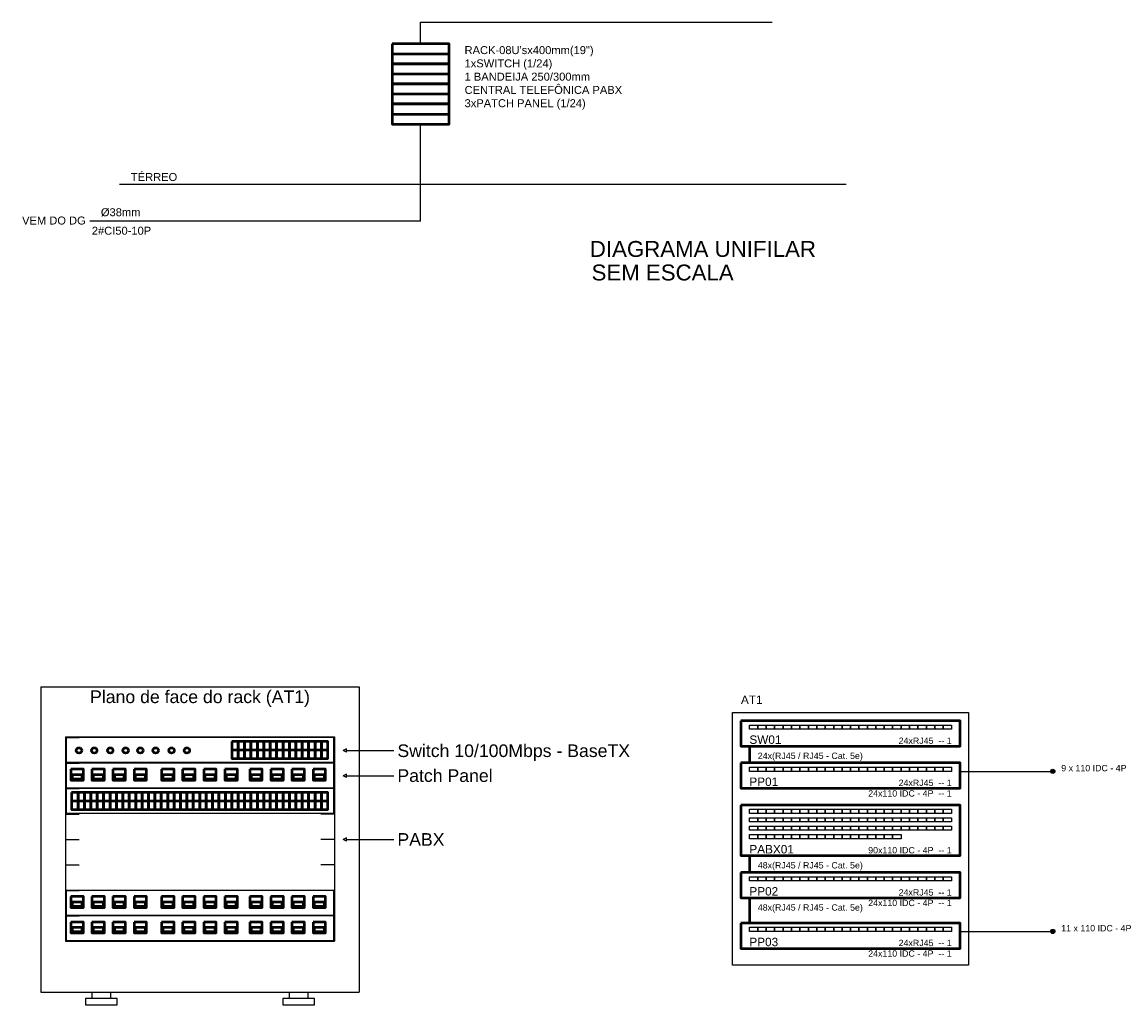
# Model space of a CAD drawing. Header units: millimetres. Extents: x 15 to 133, y 12 to 160.
# Tile 89 of 92: x 80 to 93, y 45 to 57. Entities that reach past the tile are written whole.
import ezdxf
from ezdxf.enums import TextEntityAlignment as Align

# ---------------------------------------------------------------- set-up
doc = ezdxf.new("R2010")
doc.units = ezdxf.units.MM
doc.header["$MEASUREMENT"] = 0
for name, color, linetype, lineweight in [('Layout - Marco Polo', 252, 'Continuous', 25), ('Layout 01 - Marco Polo', 152, 'Continuous', 25), ('Layout-02 - Marco Polo', 243, 'Continuous', 50), ('Linha de Chamada - Marco Polo', 1, 'Continuous', 25), ('Textos - Marco Polo', 143, 'Continuous', 25), ('Títulos - Marco Polo', 142, 'Continuous', 50)]:
    doc.layers.add(name, color=color, linetype=linetype, lineweight=lineweight)
doc.styles.add('Arial', font='arial.ttf')
doc.styles.add('Textos 1-50 - Marco Polo', font='arial.ttf', dxfattribs={"height": 0.1})
doc.styles.add('Títulos 1-50 - Marco Polo', font='arial.ttf', dxfattribs={"height": 0.2})

msp = doc.modelspace()

# ---------------------------------------------------------------- linework, layer by layer
at = {"layer": 'Layout - Marco Polo', "linetype": 'Continuous'}
for p, q in [((84.587, 57.058), (84.587, 57.329)), ((84.587, 54.826), (84.587, 56.048)), ((84.587, 54.826), (80.43, 54.826)), ((80.135, 48.339), (80.295, 48.339)), ((80.135, 48.019), (80.295, 48.019)), ((80.135, 48.019), (80.295, 48.019)), ((83.495, 48.019), (83.335, 48.019)), ((80.135, 47.699), (80.295, 47.699)), ((83.495, 47.699), (83.335, 47.699)), ((80.135, 46.42), (80.295, 46.42)), ((80.135, 46.42), (80.295, 46.42)), ((83.495, 46.42), (83.335, 46.42)), ((80.135, 46.1), (80.295, 46.1)), ((80.135, 46.1), (80.295, 46.1)), ((83.495, 46.1), (83.335, 46.1))]:
    msp.add_line(p, q, dxfattribs=at)
for points in [[(88.717, 48.445), (88.717, 48.497), (88.823, 48.497), (88.823, 48.445), (88.717, 48.445)], [(88.823, 48.445), (88.823, 48.497), (88.928, 48.497), (88.928, 48.445), (88.823, 48.445)], [(88.928, 48.445), (88.928, 48.497), (89.034, 48.497), (89.034, 48.445), (88.928, 48.445)], [(89.034, 48.445), (89.034, 48.497), (89.14, 48.497), (89.14, 48.445), (89.034, 48.445)], [(89.14, 48.445), (89.14, 48.497), (89.246, 48.497), (89.246, 48.445), (89.14, 48.445)], [(89.246, 48.445), (89.246, 48.497), (89.352, 48.497), (89.352, 48.445), (89.246, 48.445)], [(89.352, 48.445), (89.352, 48.497), (89.458, 48.497), (89.458, 48.445), (89.352, 48.445)], [(89.458, 48.445), (89.458, 48.497), (89.564, 48.497), (89.564, 48.445), (89.458, 48.445)], [(89.564, 48.445), (89.564, 48.497), (89.67, 48.497), (89.67, 48.445), (89.564, 48.445)], [(89.67, 48.445), (89.67, 48.497), (89.776, 48.497), (89.776, 48.445), (89.67, 48.445)], [(89.776, 48.445), (89.776, 48.497), (89.882, 48.497), (89.882, 48.445), (89.776, 48.445)], [(89.882, 48.445), (89.882, 48.497), (89.987, 48.497), (89.987, 48.445), (89.882, 48.445)], [(89.987, 48.445), (89.987, 48.497), (90.093, 48.497), (90.093, 48.445), (89.987, 48.445)], [(90.093, 48.445), (90.093, 48.497), (90.199, 48.497), (90.199, 48.445), (90.093, 48.445)], [(90.199, 48.445), (90.199, 48.497), (90.305, 48.497), (90.305, 48.445), (90.199, 48.445)], [(90.305, 48.445), (90.305, 48.497), (90.411, 48.497), (90.411, 48.445), (90.305, 48.445)], [(90.411, 48.445), (90.411, 48.497), (90.517, 48.497), (90.517, 48.445), (90.411, 48.445)], [(90.517, 48.445), (90.517, 48.497), (90.623, 48.497), (90.623, 48.445), (90.517, 48.445)], [(90.623, 48.445), (90.623, 48.497), (90.729, 48.497), (90.729, 48.445), (90.623, 48.445)], [(90.729, 48.445), (90.729, 48.497), (90.835, 48.497), (90.835, 48.445), (90.729, 48.445)], [(90.835, 48.445), (90.835, 48.497), (90.941, 48.497), (90.941, 48.445), (90.835, 48.445)], [(90.941, 48.445), (90.941, 48.497), (91.047, 48.497), (91.047, 48.445), (90.941, 48.445)], [(91.047, 48.445), (91.047, 48.497), (91.152, 48.497), (91.152, 48.445), (91.047, 48.445)], [(91.152, 48.445), (91.152, 48.497), (91.258, 48.497), (91.258, 48.445), (91.152, 48.445)], [(88.717, 47.915), (88.717, 47.968), (88.823, 47.968), (88.823, 47.915), (88.717, 47.915)], [(88.823, 47.915), (88.823, 47.968), (88.928, 47.968), (88.928, 47.915), (88.823, 47.915)], [(88.928, 47.915), (88.928, 47.968), (89.034, 47.968), (89.034, 47.915), (88.928, 47.915)], [(89.034, 47.915), (89.034, 47.968), (89.14, 47.968), (89.14, 47.915), (89.034, 47.915)], [(89.14, 47.915), (89.14, 47.968), (89.246, 47.968), (89.246, 47.915), (89.14, 47.915)], [(89.246, 47.915), (89.246, 47.968), (89.352, 47.968), (89.352, 47.915), (89.246, 47.915)], [(89.352, 47.915), (89.352, 47.968), (89.458, 47.968), (89.458, 47.915), (89.352, 47.915)], [(89.458, 47.915), (89.458, 47.968), (89.564, 47.968), (89.564, 47.915), (89.458, 47.915)], [(89.564, 47.915), (89.564, 47.968), (89.67, 47.968), (89.67, 47.915), (89.564, 47.915)], [(89.67, 47.915), (89.67, 47.968), (89.776, 47.968), (89.776, 47.915), (89.67, 47.915)], [(89.776, 47.915), (89.776, 47.968), (89.882, 47.968), (89.882, 47.915), (89.776, 47.915)], [(89.882, 47.915), (89.882, 47.968), (89.987, 47.968), (89.987, 47.915), (89.882, 47.915)], [(89.987, 47.915), (89.987, 47.968), (90.093, 47.968), (90.093, 47.915), (89.987, 47.915)], [(90.093, 47.915), (90.093, 47.968), (90.199, 47.968), (90.199, 47.915), (90.093, 47.915)], [(90.199, 47.915), (90.199, 47.968), (90.305, 47.968), (90.305, 47.915), (90.199, 47.915)], [(90.305, 47.915), (90.305, 47.968), (90.411, 47.968), (90.411, 47.915), (90.305, 47.915)], [(90.411, 47.915), (90.411, 47.968), (90.517, 47.968), (90.517, 47.915), (90.411, 47.915)], [(90.517, 47.915), (90.517, 47.968), (90.623, 47.968), (90.623, 47.915), (90.517, 47.915)], [(90.623, 47.915), (90.623, 47.968), (90.729, 47.968), (90.729, 47.915), (90.623, 47.915)], [(90.729, 47.915), (90.729, 47.968), (90.835, 47.968), (90.835, 47.915), (90.729, 47.915)], [(90.835, 47.915), (90.835, 47.968), (90.941, 47.968), (90.941, 47.915), (90.835, 47.915)], [(90.941, 47.915), (90.941, 47.968), (91.047, 47.968), (91.047, 47.915), (90.941, 47.915)], [(91.047, 47.915), (91.047, 47.968), (91.152, 47.968), (91.152, 47.915), (91.047, 47.915)], [(91.152, 47.915), (91.152, 47.968), (91.258, 47.968), (91.258, 47.915), (91.152, 47.915)], [(88.717, 47.386), (88.717, 47.438), (88.823, 47.438), (88.823, 47.386), (88.717, 47.386)], [(88.823, 47.386), (88.823, 47.438), (88.928, 47.438), (88.928, 47.386), (88.823, 47.386)], [(88.928, 47.386), (88.928, 47.438), (89.034, 47.438), (89.034, 47.386), (88.928, 47.386)], [(89.034, 47.386), (89.034, 47.438), (89.14, 47.438), (89.14, 47.386), (89.034, 47.386)], [(89.14, 47.386), (89.14, 47.438), (89.246, 47.438), (89.246, 47.386), (89.14, 47.386)], [(89.246, 47.386), (89.246, 47.438), (89.352, 47.438), (89.352, 47.386), (89.246, 47.386)], [(89.352, 47.386), (89.352, 47.438), (89.458, 47.438), (89.458, 47.386), (89.352, 47.386)], [(89.458, 47.386), (89.458, 47.438), (89.564, 47.438), (89.564, 47.386), (89.458, 47.386)], [(89.564, 47.386), (89.564, 47.438), (89.67, 47.438), (89.67, 47.386), (89.564, 47.386)], [(89.67, 47.386), (89.67, 47.438), (89.776, 47.438), (89.776, 47.386), (89.67, 47.386)], [(89.776, 47.386), (89.776, 47.438), (89.882, 47.438), (89.882, 47.386), (89.776, 47.386)], [(89.882, 47.386), (89.882, 47.438), (89.987, 47.438), (89.987, 47.386), (89.882, 47.386)], [(89.987, 47.386), (89.987, 47.438), (90.093, 47.438), (90.093, 47.386), (89.987, 47.386)], [(90.093, 47.386), (90.093, 47.438), (90.199, 47.438), (90.199, 47.386), (90.093, 47.386)], [(90.199, 47.386), (90.199, 47.438), (90.305, 47.438), (90.305, 47.386), (90.199, 47.386)], [(90.305, 47.386), (90.305, 47.438), (90.411, 47.438), (90.411, 47.386), (90.305, 47.386)], [(90.411, 47.386), (90.411, 47.438), (90.517, 47.438), (90.517, 47.386), (90.411, 47.386)], [(90.517, 47.386), (90.517, 47.438), (90.623, 47.438), (90.623, 47.386), (90.517, 47.386)], [(90.623, 47.386), (90.623, 47.438), (90.729, 47.438), (90.729, 47.386), (90.623, 47.386)], [(90.729, 47.386), (90.729, 47.438), (90.835, 47.438), (90.835, 47.386), (90.729, 47.386)], [(90.835, 47.386), (90.835, 47.438), (90.941, 47.438), (90.941, 47.386), (90.835, 47.386)], [(90.941, 47.386), (90.941, 47.438), (91.047, 47.438), (91.047, 47.386), (90.941, 47.386)], [(91.047, 47.386), (91.047, 47.438), (91.152, 47.438), (91.152, 47.386), (91.047, 47.386)], [(91.152, 47.386), (91.152, 47.438), (91.258, 47.438), (91.258, 47.386), (91.152, 47.386)], [(88.717, 47.28), (88.717, 47.333), (88.823, 47.333), (88.823, 47.28), (88.717, 47.28)], [(88.823, 47.28), (88.823, 47.333), (88.928, 47.333), (88.928, 47.28), (88.823, 47.28)], [(88.928, 47.28), (88.928, 47.333), (89.034, 47.333), (89.034, 47.28), (88.928, 47.28)], [(89.034, 47.28), (89.034, 47.333), (89.14, 47.333), (89.14, 47.28), (89.034, 47.28)], [(89.14, 47.28), (89.14, 47.333), (89.246, 47.333), (89.246, 47.28), (89.14, 47.28)], [(89.246, 47.28), (89.246, 47.333), (89.352, 47.333), (89.352, 47.28), (89.246, 47.28)], [(89.352, 47.28), (89.352, 47.333), (89.458, 47.333), (89.458, 47.28), (89.352, 47.28)], [(89.458, 47.28), (89.458, 47.333), (89.564, 47.333), (89.564, 47.28), (89.458, 47.28)], [(89.564, 47.28), (89.564, 47.333), (89.67, 47.333), (89.67, 47.28), (89.564, 47.28)], [(89.67, 47.28), (89.67, 47.333), (89.776, 47.333), (89.776, 47.28), (89.67, 47.28)], [(89.776, 47.28), (89.776, 47.333), (89.882, 47.333), (89.882, 47.28), (89.776, 47.28)], [(89.882, 47.28), (89.882, 47.333), (89.987, 47.333), (89.987, 47.28), (89.882, 47.28)], [(89.987, 47.28), (89.987, 47.333), (90.093, 47.333), (90.093, 47.28), (89.987, 47.28)], [(90.093, 47.28), (90.093, 47.333), (90.199, 47.333), (90.199, 47.28), (90.093, 47.28)], [(90.199, 47.28), (90.199, 47.333), (90.305, 47.333), (90.305, 47.28), (90.199, 47.28)], [(90.305, 47.28), (90.305, 47.333), (90.411, 47.333), (90.411, 47.28), (90.305, 47.28)], [(90.411, 47.28), (90.411, 47.333), (90.517, 47.333), (90.517, 47.28), (90.411, 47.28)], [(90.517, 47.28), (90.517, 47.333), (90.623, 47.333), (90.623, 47.28), (90.517, 47.28)], [(90.623, 47.28), (90.623, 47.333), (90.729, 47.333), (90.729, 47.28), (90.623, 47.28)], [(90.729, 47.28), (90.729, 47.333), (90.835, 47.333), (90.835, 47.28), (90.729, 47.28)], [(90.835, 47.28), (90.835, 47.333), (90.941, 47.333), (90.941, 47.28), (90.835, 47.28)], [(90.941, 47.28), (90.941, 47.333), (91.047, 47.333), (91.047, 47.28), (90.941, 47.28)], [(91.047, 47.28), (91.047, 47.333), (91.152, 47.333), (91.152, 47.28), (91.047, 47.28)], [(91.152, 47.28), (91.152, 47.333), (91.258, 47.333), (91.258, 47.28), (91.152, 47.28)], [(88.717, 47.174), (88.717, 47.227), (88.823, 47.227), (88.823, 47.174), (88.717, 47.174)], [(88.823, 47.174), (88.823, 47.227), (88.928, 47.227), (88.928, 47.174), (88.823, 47.174)], [(88.928, 47.174), (88.928, 47.227), (89.034, 47.227), (89.034, 47.174), (88.928, 47.174)], [(89.034, 47.174), (89.034, 47.227), (89.14, 47.227), (89.14, 47.174), (89.034, 47.174)], [(89.14, 47.174), (89.14, 47.227), (89.246, 47.227), (89.246, 47.174), (89.14, 47.174)], [(89.246, 47.174), (89.246, 47.227), (89.352, 47.227), (89.352, 47.174), (89.246, 47.174)], [(89.352, 47.174), (89.352, 47.227), (89.458, 47.227), (89.458, 47.174), (89.352, 47.174)], [(89.458, 47.174), (89.458, 47.227), (89.564, 47.227), (89.564, 47.174), (89.458, 47.174)], [(89.564, 47.174), (89.564, 47.227), (89.67, 47.227), (89.67, 47.174), (89.564, 47.174)], [(89.67, 47.174), (89.67, 47.227), (89.776, 47.227), (89.776, 47.174), (89.67, 47.174)], [(89.776, 47.174), (89.776, 47.227), (89.882, 47.227), (89.882, 47.174), (89.776, 47.174)], [(89.882, 47.174), (89.882, 47.227), (89.987, 47.227), (89.987, 47.174), (89.882, 47.174)], [(89.987, 47.174), (89.987, 47.227), (90.093, 47.227), (90.093, 47.174), (89.987, 47.174)], [(90.093, 47.174), (90.093, 47.227), (90.199, 47.227), (90.199, 47.174), (90.093, 47.174)], [(90.199, 47.174), (90.199, 47.227), (90.305, 47.227), (90.305, 47.174), (90.199, 47.174)], [(90.305, 47.174), (90.305, 47.227), (90.411, 47.227), (90.411, 47.174), (90.305, 47.174)], [(90.411, 47.174), (90.411, 47.227), (90.517, 47.227), (90.517, 47.174), (90.411, 47.174)], [(90.517, 47.174), (90.517, 47.227), (90.623, 47.227), (90.623, 47.174), (90.517, 47.174)], [(90.623, 47.174), (90.623, 47.227), (90.729, 47.227), (90.729, 47.174), (90.623, 47.174)], [(90.729, 47.174), (90.729, 47.227), (90.835, 47.227), (90.835, 47.174), (90.729, 47.174)], [(90.835, 47.174), (90.835, 47.227), (90.941, 47.227), (90.941, 47.174), (90.835, 47.174)], [(90.941, 47.174), (90.941, 47.227), (91.047, 47.227), (91.047, 47.174), (90.941, 47.174)], [(91.047, 47.174), (91.047, 47.227), (91.152, 47.227), (91.152, 47.174), (91.047, 47.174)], [(91.152, 47.174), (91.152, 47.227), (91.258, 47.227), (91.258, 47.174), (91.152, 47.174)], [(88.717, 47.068), (88.717, 47.121), (88.823, 47.121), (88.823, 47.068), (88.717, 47.068)], [(88.823, 47.068), (88.823, 47.121), (88.928, 47.121), (88.928, 47.068), (88.823, 47.068)], [(88.928, 47.068), (88.928, 47.121), (89.034, 47.121), (89.034, 47.068), (88.928, 47.068)], [(89.034, 47.068), (89.034, 47.121), (89.14, 47.121), (89.14, 47.068), (89.034, 47.068)], [(89.14, 47.068), (89.14, 47.121), (89.246, 47.121), (89.246, 47.068), (89.14, 47.068)], [(89.246, 47.068), (89.246, 47.121), (89.352, 47.121), (89.352, 47.068), (89.246, 47.068)], [(89.352, 47.068), (89.352, 47.121), (89.458, 47.121), (89.458, 47.068), (89.352, 47.068)], [(89.458, 47.068), (89.458, 47.121), (89.564, 47.121), (89.564, 47.068), (89.458, 47.068)], [(89.564, 47.068), (89.564, 47.121), (89.67, 47.121), (89.67, 47.068), (89.564, 47.068)], [(89.67, 47.068), (89.67, 47.121), (89.776, 47.121), (89.776, 47.068), (89.67, 47.068)], [(89.776, 47.068), (89.776, 47.121), (89.882, 47.121), (89.882, 47.068), (89.776, 47.068)], [(89.882, 47.068), (89.882, 47.121), (89.987, 47.121), (89.987, 47.068), (89.882, 47.068)], [(89.987, 47.068), (89.987, 47.121), (90.093, 47.121), (90.093, 47.068), (89.987, 47.068)], [(90.093, 47.068), (90.093, 47.121), (90.199, 47.121), (90.199, 47.068), (90.093, 47.068)], [(90.199, 47.068), (90.199, 47.121), (90.305, 47.121), (90.305, 47.068), (90.199, 47.068)], [(90.305, 47.068), (90.305, 47.121), (90.411, 47.121), (90.411, 47.068), (90.305, 47.068)], [(90.411, 47.068), (90.411, 47.121), (90.517, 47.121), (90.517, 47.068), (90.411, 47.068)], [(90.517, 47.068), (90.517, 47.121), (90.623, 47.121), (90.623, 47.068), (90.517, 47.068)], [(88.717, 46.538), (88.717, 46.591), (88.823, 46.591), (88.823, 46.538), (88.717, 46.538)], [(88.823, 46.538), (88.823, 46.591), (88.928, 46.591), (88.928, 46.538), (88.823, 46.538)], [(88.928, 46.538), (88.928, 46.591), (89.034, 46.591), (89.034, 46.538), (88.928, 46.538)], [(89.034, 46.538), (89.034, 46.591), (89.14, 46.591), (89.14, 46.538), (89.034, 46.538)], [(89.14, 46.538), (89.14, 46.591), (89.246, 46.591), (89.246, 46.538), (89.14, 46.538)], [(89.246, 46.538), (89.246, 46.591), (89.352, 46.591), (89.352, 46.538), (89.246, 46.538)], [(89.352, 46.538), (89.352, 46.591), (89.458, 46.591), (89.458, 46.538), (89.352, 46.538)], [(89.458, 46.538), (89.458, 46.591), (89.564, 46.591), (89.564, 46.538), (89.458, 46.538)], [(89.564, 46.538), (89.564, 46.591), (89.67, 46.591), (89.67, 46.538), (89.564, 46.538)], [(89.67, 46.538), (89.67, 46.591), (89.776, 46.591), (89.776, 46.538), (89.67, 46.538)], [(89.776, 46.538), (89.776, 46.591), (89.882, 46.591), (89.882, 46.538), (89.776, 46.538)], [(89.882, 46.538), (89.882, 46.591), (89.987, 46.591), (89.987, 46.538), (89.882, 46.538)], [(89.987, 46.538), (89.987, 46.591), (90.093, 46.591), (90.093, 46.538), (89.987, 46.538)], [(90.093, 46.538), (90.093, 46.591), (90.199, 46.591), (90.199, 46.538), (90.093, 46.538)], [(90.199, 46.538), (90.199, 46.591), (90.305, 46.591), (90.305, 46.538), (90.199, 46.538)], [(90.305, 46.538), (90.305, 46.591), (90.411, 46.591), (90.411, 46.538), (90.305, 46.538)], [(90.411, 46.538), (90.411, 46.591), (90.517, 46.591), (90.517, 46.538), (90.411, 46.538)], [(90.517, 46.538), (90.517, 46.591), (90.623, 46.591), (90.623, 46.538), (90.517, 46.538)], [(90.623, 46.538), (90.623, 46.591), (90.729, 46.591), (90.729, 46.538), (90.623, 46.538)], [(90.729, 46.538), (90.729, 46.591), (90.835, 46.591), (90.835, 46.538), (90.729, 46.538)], [(90.835, 46.538), (90.835, 46.591), (90.941, 46.591), (90.941, 46.538), (90.835, 46.538)], [(90.941, 46.538), (90.941, 46.591), (91.047, 46.591), (91.047, 46.538), (90.941, 46.538)], [(91.047, 46.538), (91.047, 46.591), (91.152, 46.591), (91.152, 46.538), (91.047, 46.538)], [(91.152, 46.538), (91.152, 46.591), (91.258, 46.591), (91.258, 46.538), (91.152, 46.538)], [(88.717, 45.903), (88.717, 45.956), (88.823, 45.956), (88.823, 45.903), (88.717, 45.903)], [(88.823, 45.903), (88.823, 45.956), (88.928, 45.956), (88.928, 45.903), (88.823, 45.903)], [(88.928, 45.903), (88.928, 45.956), (89.034, 45.956), (89.034, 45.903), (88.928, 45.903)], [(89.034, 45.903), (89.034, 45.956), (89.14, 45.956), (89.14, 45.903), (89.034, 45.903)], [(89.14, 45.903), (89.14, 45.956), (89.246, 45.956), (89.246, 45.903), (89.14, 45.903)], [(89.246, 45.903), (89.246, 45.956), (89.352, 45.956), (89.352, 45.903), (89.246, 45.903)], [(89.352, 45.903), (89.352, 45.956), (89.458, 45.956), (89.458, 45.903), (89.352, 45.903)], [(89.458, 45.903), (89.458, 45.956), (89.564, 45.956), (89.564, 45.903), (89.458, 45.903)], [(89.564, 45.903), (89.564, 45.956), (89.67, 45.956), (89.67, 45.903), (89.564, 45.903)], [(89.67, 45.903), (89.67, 45.956), (89.776, 45.956), (89.776, 45.903), (89.67, 45.903)], [(89.776, 45.903), (89.776, 45.956), (89.882, 45.956), (89.882, 45.903), (89.776, 45.903)], [(89.882, 45.903), (89.882, 45.956), (89.987, 45.956), (89.987, 45.903), (89.882, 45.903)], [(89.987, 45.903), (89.987, 45.956), (90.093, 45.956), (90.093, 45.903), (89.987, 45.903)], [(90.093, 45.903), (90.093, 45.956), (90.199, 45.956), (90.199, 45.903), (90.093, 45.903)], [(90.199, 45.903), (90.199, 45.956), (90.305, 45.956), (90.305, 45.903), (90.199, 45.903)], [(90.305, 45.903), (90.305, 45.956), (90.411, 45.956), (90.411, 45.903), (90.305, 45.903)], [(90.411, 45.903), (90.411, 45.956), (90.517, 45.956), (90.517, 45.903), (90.411, 45.903)], [(90.517, 45.903), (90.517, 45.956), (90.623, 45.956), (90.623, 45.903), (90.517, 45.903)], [(90.623, 45.903), (90.623, 45.956), (90.729, 45.956), (90.729, 45.903), (90.623, 45.903)], [(90.729, 45.903), (90.729, 45.956), (90.835, 45.956), (90.835, 45.903), (90.729, 45.903)], [(90.835, 45.903), (90.835, 45.956), (90.941, 45.956), (90.941, 45.903), (90.835, 45.903)], [(90.941, 45.903), (90.941, 45.956), (91.047, 45.956), (91.047, 45.903), (90.941, 45.903)], [(91.047, 45.903), (91.047, 45.956), (91.152, 45.956), (91.152, 45.903), (91.047, 45.903)], [(91.152, 45.903), (91.152, 45.956), (91.258, 45.956), (91.258, 45.903), (91.152, 45.903)]]:
    msp.add_lwpolyline(points, close=True, dxfattribs=at)
at = {"layer": 'Layout - Marco Polo'}
for points in [[(80.135, 48.339), (80.135, 48.029), (83.495, 48.029), (83.495, 48.339), (80.135, 48.339)], [(80.135, 48.019), (80.135, 47.709), (83.495, 47.709), (83.495, 48.019), (80.135, 48.019)], [(80.135, 47.699), (80.135, 47.389), (83.495, 47.389), (83.495, 47.699), (80.135, 47.699)], [(80.135, 46.42), (80.135, 46.109), (83.495, 46.109), (83.495, 46.42), (80.135, 46.42)], [(80.135, 46.1), (80.135, 45.789), (83.495, 45.789), (83.495, 46.1), (80.135, 46.1)]]:
    msp.add_lwpolyline(points, close=True, dxfattribs=at)
at = {"layer": 'Layout 01 - Marco Polo'}
for p, q in [((84.587, 57.329), (89.004, 57.329)), ((80.802, 55.292), (85.898, 55.292)), ((85.898, 55.292), (89.931, 55.292))]:
    msp.add_line(p, q, dxfattribs=at)
at = {"layer": 'Layout 01 - Marco Polo', "linetype": 'Continuous'}
for p, q in [((79.815, 48.979), (83.815, 48.979)), ((79.815, 48.979), (79.815, 45.14)), ((83.815, 48.979), (83.815, 45.14)), ((80.125, 48.349), (83.504, 48.349)), ((80.125, 48.349), (80.125, 45.78)), ((83.504, 48.349), (83.504, 45.78)), ((80.135, 47.379), (80.295, 47.379)), ((83.495, 47.379), (83.335, 47.379)), ((80.135, 47.06), (80.295, 47.06)), ((83.495, 47.06), (83.335, 47.06)), ((80.135, 46.74), (80.295, 46.74)), ((83.495, 46.74), (83.335, 46.74)), ((80.125, 45.78), (83.504, 45.78)), ((79.815, 45.14), (83.815, 45.14)), ((80.455, 45.14), (80.455, 45.06)), ((80.694, 45.06), (80.694, 45.14)), ((82.935, 45.14), (82.935, 45.06)), ((83.175, 45.06), (83.175, 45.14)), ((80.455, 45.06), (80.375, 45.06)), ((80.375, 45.06), (80.375, 44.98)), ((80.375, 44.98), (80.774, 44.98)), ((80.694, 45.06), (80.455, 45.06)), ((80.774, 45.06), (80.694, 45.06)), ((80.774, 44.98), (80.774, 45.06)), ((82.935, 45.06), (82.855, 45.06)), ((82.855, 45.06), (82.855, 44.98)), ((82.855, 44.98), (83.255, 44.98)), ((83.175, 45.06), (82.935, 45.06)), ((83.255, 45.06), (83.175, 45.06)), ((83.255, 44.98), (83.255, 45.06))]:
    msp.add_line(p, q, dxfattribs=at)
msp.add_lwpolyline([(88.505, 45.479), (88.505, 48.656), (91.47, 48.656), (91.47, 45.479), (88.505, 45.479)], close=True, dxfattribs=at)
at = {"layer": 'Layout-02 - Marco Polo'}
for p, q in [((84.23, 56.932), (84.945, 56.932)), ((84.23, 56.679), (84.945, 56.679)), ((84.23, 56.427), (84.945, 56.427)), ((84.23, 56.174), (84.945, 56.174)), ((83.422, 48.182), (82.215, 48.182)), ((80.202, 47.543), (83.422, 47.543))]:
    msp.add_line(p, q, dxfattribs=at)
at = {"layer": 'Layout-02 - Marco Polo', "linetype": 'Continuous'}
for p, q in [((88.717, 48.233), (88.717, 48.021)), ((88.717, 46.856), (88.717, 46.644)), ((88.717, 46.327), (88.717, 46.009))]:
    msp.add_line(p, q, dxfattribs=at)
at = {"layer": 'Layout-02 - Marco Polo'}
for points in [[(84.23, 57.058), (84.23, 56.806), (84.945, 56.806), (84.945, 57.058)], [(84.23, 56.806), (84.23, 56.553), (84.945, 56.553), (84.945, 56.806)], [(84.23, 56.553), (84.23, 56.301), (84.945, 56.301), (84.945, 56.553)], [(84.23, 56.301), (84.23, 56.048), (84.945, 56.048), (84.945, 56.301)], [(82.215, 48.289), (82.215, 48.076), (82.296, 48.076), (82.296, 48.289), (82.215, 48.289)], [(82.296, 48.289), (82.296, 48.076), (82.374, 48.076), (82.374, 48.289), (82.296, 48.289)], [(82.374, 48.289), (82.374, 48.076), (82.455, 48.076), (82.455, 48.289), (82.374, 48.289)], [(82.455, 48.289), (82.455, 48.076), (82.536, 48.076), (82.536, 48.289), (82.455, 48.289)], [(82.536, 48.289), (82.536, 48.076), (82.617, 48.076), (82.617, 48.289), (82.536, 48.289)], [(82.617, 48.289), (82.617, 48.076), (82.698, 48.076), (82.698, 48.289), (82.617, 48.289)], [(82.698, 48.289), (82.698, 48.076), (82.777, 48.076), (82.777, 48.289), (82.698, 48.289)], [(82.777, 48.289), (82.777, 48.076), (82.858, 48.076), (82.858, 48.289), (82.777, 48.289)], [(82.858, 48.289), (82.858, 48.076), (82.939, 48.076), (82.939, 48.289), (82.858, 48.289)], [(82.939, 48.289), (82.939, 48.076), (83.02, 48.076), (83.02, 48.289), (82.939, 48.289)], [(83.02, 48.289), (83.02, 48.076), (83.098, 48.076), (83.098, 48.289), (83.02, 48.289)], [(83.098, 48.289), (83.098, 48.076), (83.179, 48.076), (83.179, 48.289), (83.098, 48.289)], [(83.179, 48.289), (83.179, 48.076), (83.26, 48.076), (83.26, 48.289), (83.179, 48.289)], [(83.26, 48.289), (83.26, 48.076), (83.341, 48.076), (83.341, 48.289), (83.26, 48.289)], [(83.341, 48.289), (83.341, 48.076), (83.422, 48.076), (83.422, 48.289), (83.341, 48.289)], [(80.193, 47.941), (80.193, 47.804), (80.35, 47.804), (80.35, 47.941), (80.193, 47.941)], [(80.207, 47.871), (80.207, 47.821), (80.336, 47.821), (80.336, 47.871), (80.207, 47.871)], [(80.456, 47.941), (80.456, 47.804), (80.616, 47.804), (80.616, 47.941), (80.456, 47.941)], [(80.473, 47.871), (80.473, 47.821), (80.602, 47.821), (80.602, 47.871), (80.473, 47.871)], [(80.722, 47.941), (80.722, 47.804), (80.878, 47.804), (80.878, 47.941), (80.722, 47.941)], [(80.739, 47.871), (80.739, 47.821), (80.864, 47.821), (80.864, 47.871), (80.739, 47.871)], [(80.987, 47.941), (80.987, 47.804), (81.144, 47.804), (81.144, 47.941), (80.987, 47.941)], [(81.001, 47.871), (81.001, 47.821), (81.13, 47.821), (81.13, 47.871), (81.001, 47.871)], [(81.331, 47.941), (81.331, 47.804), (81.491, 47.804), (81.491, 47.941), (81.331, 47.941)], [(81.348, 47.871), (81.348, 47.821), (81.477, 47.821), (81.477, 47.871), (81.348, 47.871)], [(81.597, 47.941), (81.597, 47.804), (81.753, 47.804), (81.753, 47.941), (81.597, 47.941)], [(81.611, 47.871), (81.611, 47.821), (81.739, 47.821), (81.739, 47.871), (81.611, 47.871)], [(81.862, 47.941), (81.862, 47.804), (82.019, 47.804), (82.019, 47.941), (81.862, 47.941)], [(81.876, 47.871), (81.876, 47.821), (82.005, 47.821), (82.005, 47.871), (81.876, 47.871)], [(82.125, 47.941), (82.125, 47.804), (82.285, 47.804), (82.285, 47.941), (82.125, 47.941)], [(82.142, 47.871), (82.142, 47.821), (82.271, 47.821), (82.271, 47.871), (82.142, 47.871)], [(82.441, 47.941), (82.441, 47.804), (82.598, 47.804), (82.598, 47.941), (82.441, 47.941)], [(82.458, 47.871), (82.458, 47.821), (82.584, 47.821), (82.584, 47.871), (82.458, 47.871)], [(82.707, 47.941), (82.707, 47.804), (82.863, 47.804), (82.863, 47.941), (82.707, 47.941)], [(82.721, 47.871), (82.721, 47.821), (82.849, 47.821), (82.849, 47.871), (82.721, 47.871)], [(82.969, 47.941), (82.969, 47.804), (83.129, 47.804), (83.129, 47.941), (82.969, 47.941)], [(82.986, 47.871), (82.986, 47.821), (83.115, 47.821), (83.115, 47.871), (82.986, 47.871)], [(83.235, 47.941), (83.235, 47.804), (83.392, 47.804), (83.392, 47.941), (83.235, 47.941)], [(83.249, 47.871), (83.249, 47.821), (83.378, 47.821), (83.378, 47.871), (83.249, 47.871)], [(80.202, 47.649), (80.202, 47.436), (80.283, 47.436), (80.283, 47.649), (80.202, 47.649)], [(80.283, 47.649), (80.283, 47.436), (80.364, 47.436), (80.364, 47.649), (80.283, 47.649)], [(80.364, 47.649), (80.364, 47.436), (80.442, 47.436), (80.442, 47.649), (80.364, 47.649)], [(80.442, 47.649), (80.442, 47.436), (80.523, 47.436), (80.523, 47.649), (80.442, 47.649)], [(80.523, 47.649), (80.523, 47.436), (80.604, 47.436), (80.604, 47.649), (80.523, 47.649)], [(80.604, 47.649), (80.604, 47.436), (80.685, 47.436), (80.685, 47.649), (80.604, 47.649)], [(80.685, 47.649), (80.685, 47.436), (80.767, 47.436), (80.767, 47.649), (80.685, 47.649)], [(80.767, 47.649), (80.767, 47.436), (80.845, 47.436), (80.845, 47.649), (80.767, 47.649)], [(80.845, 47.649), (80.845, 47.436), (80.926, 47.436), (80.926, 47.649), (80.845, 47.649)], [(80.845, 47.649), (80.845, 47.436), (80.926, 47.436), (80.926, 47.649), (80.845, 47.649)], [(80.926, 47.649), (80.926, 47.436), (81.007, 47.436), (81.007, 47.649), (80.926, 47.649)], [(81.007, 47.649), (81.007, 47.436), (81.088, 47.436), (81.088, 47.649), (81.007, 47.649)], [(81.088, 47.649), (81.088, 47.436), (81.169, 47.436), (81.169, 47.649), (81.088, 47.649)], [(81.169, 47.649), (81.169, 47.436), (81.247, 47.436), (81.247, 47.649), (81.169, 47.649)], [(81.247, 47.649), (81.247, 47.436), (81.328, 47.436), (81.328, 47.649), (81.247, 47.649)], [(81.328, 47.649), (81.328, 47.436), (81.41, 47.436), (81.41, 47.649), (81.328, 47.649)], [(81.41, 47.649), (81.41, 47.436), (81.491, 47.436), (81.491, 47.649), (81.41, 47.649)], [(81.491, 47.649), (81.491, 47.436), (81.569, 47.436), (81.569, 47.649), (81.491, 47.649)], [(81.491, 47.649), (81.491, 47.436), (81.569, 47.436), (81.569, 47.649), (81.491, 47.649)], [(81.569, 47.649), (81.569, 47.436), (81.65, 47.436), (81.65, 47.649), (81.569, 47.649)], [(81.65, 47.649), (81.65, 47.436), (81.731, 47.436), (81.731, 47.649), (81.65, 47.649)], [(81.731, 47.649), (81.731, 47.436), (81.812, 47.436), (81.812, 47.649), (81.731, 47.649)], [(81.812, 47.649), (81.812, 47.436), (81.893, 47.436), (81.893, 47.649), (81.812, 47.649)], [(81.893, 47.649), (81.893, 47.436), (81.971, 47.436), (81.971, 47.649), (81.893, 47.649)], [(81.971, 47.649), (81.971, 47.436), (82.052, 47.436), (82.052, 47.649), (81.971, 47.649)], [(82.052, 47.649), (82.052, 47.436), (82.134, 47.436), (82.134, 47.649), (82.052, 47.649)], [(82.134, 47.649), (82.134, 47.436), (82.215, 47.436), (82.215, 47.649), (82.134, 47.649)], [(82.134, 47.649), (82.134, 47.436), (82.215, 47.436), (82.215, 47.649), (82.134, 47.649)], [(82.215, 47.649), (82.215, 47.436), (82.296, 47.436), (82.296, 47.649), (82.215, 47.649)], [(82.296, 47.649), (82.296, 47.436), (82.374, 47.436), (82.374, 47.649), (82.296, 47.649)], [(82.374, 47.649), (82.374, 47.436), (82.455, 47.436), (82.455, 47.649), (82.374, 47.649)], [(82.455, 47.649), (82.455, 47.436), (82.536, 47.436), (82.536, 47.649), (82.455, 47.649)], [(82.536, 47.649), (82.536, 47.436), (82.617, 47.436), (82.617, 47.649), (82.536, 47.649)], [(82.617, 47.649), (82.617, 47.436), (82.698, 47.436), (82.698, 47.649), (82.617, 47.649)], [(82.698, 47.649), (82.698, 47.436), (82.777, 47.436), (82.777, 47.649), (82.698, 47.649)], [(82.777, 47.649), (82.777, 47.436), (82.858, 47.436), (82.858, 47.649), (82.777, 47.649)], [(82.858, 47.649), (82.858, 47.436), (82.939, 47.436), (82.939, 47.649), (82.858, 47.649)], [(82.939, 47.649), (82.939, 47.436), (83.02, 47.436), (83.02, 47.649), (82.939, 47.649)], [(83.02, 47.649), (83.02, 47.436), (83.098, 47.436), (83.098, 47.649), (83.02, 47.649)], [(83.098, 47.649), (83.098, 47.436), (83.179, 47.436), (83.179, 47.649), (83.098, 47.649)], [(83.179, 47.649), (83.179, 47.436), (83.26, 47.436), (83.26, 47.649), (83.179, 47.649)], [(83.26, 47.649), (83.26, 47.436), (83.341, 47.436), (83.341, 47.649), (83.26, 47.649)], [(83.341, 47.649), (83.341, 47.436), (83.422, 47.436), (83.422, 47.649), (83.341, 47.649)], [(80.193, 46.341), (80.193, 46.204), (80.35, 46.204), (80.35, 46.341), (80.193, 46.341)], [(80.456, 46.341), (80.456, 46.204), (80.616, 46.204), (80.616, 46.341), (80.456, 46.341)], [(80.722, 46.341), (80.722, 46.204), (80.878, 46.204), (80.878, 46.341), (80.722, 46.341)], [(80.987, 46.341), (80.987, 46.204), (81.144, 46.204), (81.144, 46.341), (80.987, 46.341)], [(81.331, 46.341), (81.331, 46.204), (81.491, 46.204), (81.491, 46.341), (81.331, 46.341)], [(81.597, 46.341), (81.597, 46.204), (81.753, 46.204), (81.753, 46.341), (81.597, 46.341)], [(81.862, 46.341), (81.862, 46.204), (82.019, 46.204), (82.019, 46.341), (81.862, 46.341)], [(82.125, 46.341), (82.125, 46.204), (82.285, 46.204), (82.285, 46.341), (82.125, 46.341)], [(82.441, 46.341), (82.441, 46.204), (82.598, 46.204), (82.598, 46.341), (82.441, 46.341)], [(82.707, 46.341), (82.707, 46.204), (82.863, 46.204), (82.863, 46.341), (82.707, 46.341)], [(82.969, 46.341), (82.969, 46.204), (83.129, 46.204), (83.129, 46.341), (82.969, 46.341)], [(83.235, 46.341), (83.235, 46.204), (83.392, 46.204), (83.392, 46.341), (83.235, 46.341)], [(80.207, 46.272), (80.207, 46.221), (80.336, 46.221), (80.336, 46.272), (80.207, 46.272)], [(80.473, 46.272), (80.473, 46.221), (80.602, 46.221), (80.602, 46.272), (80.473, 46.272)], [(80.739, 46.272), (80.739, 46.221), (80.864, 46.221), (80.864, 46.272), (80.739, 46.272)], [(81.001, 46.272), (81.001, 46.221), (81.13, 46.221), (81.13, 46.272), (81.001, 46.272)], [(81.348, 46.272), (81.348, 46.221), (81.477, 46.221), (81.477, 46.272), (81.348, 46.272)], [(81.611, 46.272), (81.611, 46.221), (81.739, 46.221), (81.739, 46.272), (81.611, 46.272)], [(81.876, 46.272), (81.876, 46.221), (82.005, 46.221), (82.005, 46.272), (81.876, 46.272)], [(82.142, 46.272), (82.142, 46.221), (82.271, 46.221), (82.271, 46.272), (82.142, 46.272)], [(82.458, 46.272), (82.458, 46.221), (82.584, 46.221), (82.584, 46.272), (82.458, 46.272)], [(82.721, 46.272), (82.721, 46.221), (82.849, 46.221), (82.849, 46.272), (82.721, 46.272)], [(82.986, 46.272), (82.986, 46.221), (83.115, 46.221), (83.115, 46.272), (82.986, 46.272)], [(83.249, 46.272), (83.249, 46.221), (83.378, 46.221), (83.378, 46.272), (83.249, 46.272)], [(80.193, 46.021), (80.193, 45.884), (80.35, 45.884), (80.35, 46.021), (80.193, 46.021)], [(80.207, 45.952), (80.207, 45.901), (80.336, 45.901), (80.336, 45.952), (80.207, 45.952)], [(80.456, 46.021), (80.456, 45.884), (80.616, 45.884), (80.616, 46.021), (80.456, 46.021)], [(80.473, 45.952), (80.473, 45.901), (80.602, 45.901), (80.602, 45.952), (80.473, 45.952)], [(80.722, 46.021), (80.722, 45.884), (80.878, 45.884), (80.878, 46.021), (80.722, 46.021)], [(80.739, 45.952), (80.739, 45.901), (80.864, 45.901), (80.864, 45.952), (80.739, 45.952)], [(80.987, 46.021), (80.987, 45.884), (81.144, 45.884), (81.144, 46.021), (80.987, 46.021)], [(81.001, 45.952), (81.001, 45.901), (81.13, 45.901), (81.13, 45.952), (81.001, 45.952)], [(81.331, 46.021), (81.331, 45.884), (81.491, 45.884), (81.491, 46.021), (81.331, 46.021)], [(81.348, 45.952), (81.348, 45.901), (81.477, 45.901), (81.477, 45.952), (81.348, 45.952)], [(81.597, 46.021), (81.597, 45.884), (81.753, 45.884), (81.753, 46.021), (81.597, 46.021)], [(81.611, 45.952), (81.611, 45.901), (81.739, 45.901), (81.739, 45.952), (81.611, 45.952)], [(81.862, 46.021), (81.862, 45.884), (82.019, 45.884), (82.019, 46.021), (81.862, 46.021)], [(81.876, 45.952), (81.876, 45.901), (82.005, 45.901), (82.005, 45.952), (81.876, 45.952)], [(82.125, 46.021), (82.125, 45.884), (82.285, 45.884), (82.285, 46.021), (82.125, 46.021)], [(82.142, 45.952), (82.142, 45.901), (82.271, 45.901), (82.271, 45.952), (82.142, 45.952)], [(82.441, 46.021), (82.441, 45.884), (82.598, 45.884), (82.598, 46.021), (82.441, 46.021)], [(82.458, 45.952), (82.458, 45.901), (82.584, 45.901), (82.584, 45.952), (82.458, 45.952)], [(82.707, 46.021), (82.707, 45.884), (82.863, 45.884), (82.863, 46.021), (82.707, 46.021)], [(82.721, 45.952), (82.721, 45.901), (82.849, 45.901), (82.849, 45.952), (82.721, 45.952)], [(82.969, 46.021), (82.969, 45.884), (83.129, 45.884), (83.129, 46.021), (82.969, 46.021)], [(82.986, 45.952), (82.986, 45.901), (83.115, 45.901), (83.115, 45.952), (82.986, 45.952)], [(83.235, 46.021), (83.235, 45.884), (83.392, 45.884), (83.392, 46.021), (83.235, 46.021)], [(83.249, 45.952), (83.249, 45.901), (83.378, 45.901), (83.378, 45.952), (83.249, 45.952)]]:
    msp.add_lwpolyline(points, close=True, dxfattribs=at)
at = {"layer": 'Layout-02 - Marco Polo', "linetype": 'Continuous'}
for points in [[(88.611, 48.55), (88.611, 48.233), (91.364, 48.233), (91.364, 48.55), (88.611, 48.55)], [(88.611, 48.021), (88.611, 47.703), (91.364, 47.703), (91.364, 48.021), (88.611, 48.021)], [(88.611, 47.491), (88.611, 46.856), (91.364, 46.856), (91.364, 47.491), (88.611, 47.491)], [(88.611, 46.644), (88.611, 46.327), (91.364, 46.327), (91.364, 46.644), (88.611, 46.644)], [(88.611, 46.009), (88.611, 45.691), (91.364, 45.691), (91.364, 46.009), (88.611, 46.009)]]:
    msp.add_lwpolyline(points, close=True, dxfattribs=at)
at = {"layer": 'Layout-02 - Marco Polo'}
for centre in [(80.295, 48.178), (80.487, 48.178), (80.688, 48.178), (80.881, 48.178), (81.065, 48.178), (81.258, 48.178), (81.458, 48.178), (81.651, 48.178)]:
    msp.add_circle(centre, 0.034, dxfattribs=at)
at = {"layer": 'Linha de Chamada - Marco Polo', "linetype": 'Continuous'}
for p, q in [((83.655, 48.2), (83.612, 48.179)), ((83.655, 48.158), (83.612, 48.179)), ((83.655, 48.158), (83.655, 48.2)), ((83.655, 48.179), (84.252, 48.179)), ((83.655, 47.88), (83.612, 47.859)), ((83.655, 47.838), (83.612, 47.859)), ((83.655, 47.838), (83.655, 47.88)), ((83.655, 47.859), (84.252, 47.859)), ((91.364, 47.915), (92.529, 47.915)), ((83.655, 47.081), (83.612, 47.06)), ((83.655, 47.038), (83.612, 47.06)), ((83.655, 47.038), (83.655, 47.081)), ((83.655, 47.06), (84.252, 47.06)), ((91.364, 45.903), (92.529, 45.903))]:
    msp.add_line(p, q, dxfattribs=at)
at = {"layer": 'Linha de Chamada - Marco Polo', "linetype": 'Continuous', "const_width": 0.0265}
for points in [[(92.542, 47.915, 1), (92.516, 47.915, 1)], [(92.542, 45.903, 1), (92.516, 45.903, 1)]]:
    msp.add_lwpolyline(points, format="xyb", close=True, dxfattribs=at)
at = {"layer": 'Linha de Chamada - Marco Polo', "linetype": 'Continuous'}
for centre in [(92.529, 47.915), (92.529, 45.903)]:
    msp.add_circle(centre, 0.0265, dxfattribs=at)

# ---------------------------------------------------------------- texts
at = {"layer": 'Textos - Marco Polo', "style": 'Textos 1-50 - Marco Polo'}
for s, p in [('TÉRREO', (80.947, 55.333)), ('%%C38mm  ', (80.57, 54.89)), ('2#CI50-10P', (80.456, 54.658))]:
    msp.add_text(s, height=0.1, dxfattribs=at).set_placement(p)
at = {"layer": 'Textos - Marco Polo', "char_height": 0.1, "attachment_point": 1, "style": 'Textos 1-50 - Marco Polo'}
for s, insert, width in [('{\\fArial|b0|i0|c204|p34;RACK-08U\'sx400mm(19")  \\P1xSWITCH (1/24)\\P1 BANDEIJA 250/300mm  \\PCENTRAL TELEFÔNICA PABX\\P}3{\\fArial|b0|i0|c204|p34;xPATCH PANEL (1/24)}', (85.139, 57.027), 3.77117), ('VEM DO DG', (79.58, 54.886), 0.84183)]:
    msp.add_mtext(s, dxfattribs=dict(at, insert=insert, width=width))
at = {"layer": 'Textos - Marco Polo', "line_spacing_factor": 0.798, "style": 'Arial'}
for s, insert, char_height, width, attachment_point in [('SW01', (88.717, 48.259), 0.1059, 0.50832, 7), ('Switch 10/100Mbps - BaseTX', (84.295, 48.047), 0.15885, 4.95612, 7), ('24xRJ45  -- 1', (91.258, 48.259), 0.07942, 1.23903, 9), ('24x(RJ45 / RJ45 - Cat. 5e)', (88.823, 48.047), 0.07942, 2.47806, 7), ('Patch Panel', (84.295, 47.78), 0.15885, 2.09682, 7), ('9 x 110 IDC - 4P', (92.635, 47.915), 0.07942, 1.52496, 7), ('PP01', (88.717, 47.73), 0.1059, 0.50832, 7), ('24xRJ45  -- 1', (91.258, 47.73), 0.07942, 1.23903, 9), ('24x110 IDC - 4P  -- 1', (91.258, 47.597), 0.07942, 2.00151, 9), ('PABX', (84.295, 46.98), 0.1588, 0.76248, 7), ('PABX01', (88.717, 46.882), 0.1059, 0.76248, 7), ('90x110 IDC - 4P  -- 1', (91.258, 46.883), 0.07942, 2.00151, 9), ('48x(RJ45 / RJ45 - Cat. 5e)', (88.823, 46.671), 0.07942, 2.47806, 7), ('PP02', (88.717, 46.353), 0.1059, 0.50832, 7), ('24xRJ45  -- 1', (91.258, 46.353), 0.07942, 1.23903, 9), ('24x110 IDC - 4P  -- 1', (91.258, 46.221), 0.07942, 2.00151, 9), ('48x(RJ45 / RJ45 - Cat. 5e)', (88.823, 46.141), 0.07942, 2.47806, 7), ('11 x 110 IDC - 4P', (92.635, 45.903), 0.07942, 1.62027, 7), ('PP03', (88.717, 45.717), 0.1059, 0.50832, 7), ('24xRJ45  -- 1', (91.258, 45.718), 0.07942, 1.23903, 9), ('24x110 IDC - 4P  -- 1', (91.258, 45.585), 0.07942, 2.00151, 9)]:
    msp.add_mtext(s, dxfattribs=dict(at, insert=insert, char_height=char_height, width=width, attachment_point=attachment_point))
at = {"layer": 'Títulos - Marco Polo', "style": 'Títulos 1-50 - Marco Polo'}
for s, p in [('DIAGRAMA UNIFILAR', (88.133, 54.479)), ('SEM ESCALA', (87.627, 54.183))]:
    msp.add_text(s, height=0.2, rotation=360, dxfattribs=at).set_placement(p, align=Align.MIDDLE)
at = {"layer": 'Títulos - Marco Polo', "line_spacing_factor": 0.798, "style": 'Arial'}
for s, insert, char_height, width, attachment_point in [('Plano de face do rack (AT1)', (81.815, 48.725), 0.15885, 5.14674, 8), ('AT1', (88.611, 48.762), 0.1059, 0.38124, 7)]:
    msp.add_mtext(s, dxfattribs=dict(at, insert=insert, char_height=char_height, width=width, attachment_point=attachment_point))

doc.saveas('drawing.dxf')
